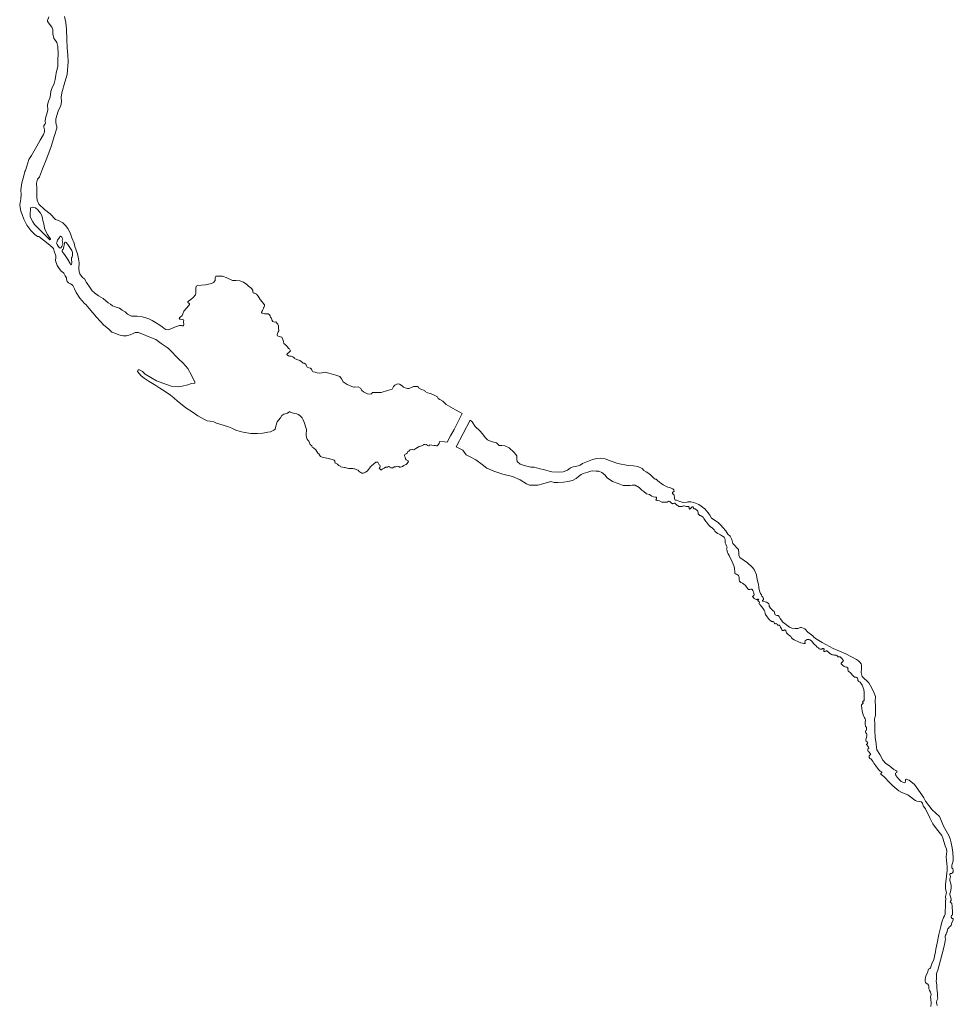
# Model space of a CAD drawing. Header units: metres. Extents: x 222609 to 404409, y 8547781 to 8795234.
# Tile 31 of 39: x 394780 to 396790, y 8593001 to 8595119. Entities that reach past the tile are written whole.
import ezdxf

# ---------------------------------------------------------------- set-up
doc = ezdxf.new("R2010")
doc.units = ezdxf.units.M
doc.layers.add('01. RIO', color=7, linetype='Continuous', lineweight=5, true_color=0x2776bb)

# ---------------------------------------------------------------- blocks, each defined once
blk = doc.blocks.new('REIORORI')
at = {"layer": '01. RIO', "color": 152, "linetype": 'Continuous', "lineweight": 15, "true_color": 0x2776bb, "flags": 128}
blk.add_lwpolyline([(394876.8, 8595126.1), (394879.6, 8595112.9), (394881.1, 8595098.1), (394882.1, 8595077.6), (394882.6, 8595059), (394883.6, 8595042.7), (394884.6, 8595028.2), (394882.4, 8595001.6), (394877.2, 8594985), (394871.2, 8594961.6), (394869.5, 8594952.2), (394870, 8594942.6), (394868.8, 8594934.7), (394863.2, 8594922.1), (394858, 8594905.9), (394858.2, 8594898.9), (394859, 8594893.8), (394860.3, 8594890), (394860.2, 8594886), (394855, 8594870.1), (394847.7, 8594846.1), (394838.8, 8594821.5), (394829.2, 8594798), (394823.2, 8594781.1), (394821.3, 8594778.9), (394818.9, 8594775.8), (394816.5, 8594767.2), (394816.9, 8594756), (394817.3, 8594752.1), (394817.3, 8594745.8), (394817.2, 8594737.7), (394818.2, 8594730.7), (394821.5, 8594722.6), (394833.7, 8594710.7), (394845.7, 8594701.4), (394857.2, 8594689.5), (394864, 8594687.1), (394873.1, 8594682.2), (394878.9, 8594676.1), (394883.8, 8594669.8), (394888.8, 8594661), (394892.7, 8594649.6), (394897.5, 8594638.7), (394899.3, 8594631.1), (394904.8, 8594615.3), (394907.7, 8594601.4), (394908.3, 8594595.1), (394907.6, 8594584.5), (394908.4, 8594577.1), (394910.1, 8594572.2), (394915.6, 8594564.5), (394919.6, 8594561.6), (394923.9, 8594553.7), (394931.9, 8594542.5), (394936.6, 8594535.7), (394941.2, 8594531.6), (394950.1, 8594525), (394960.3, 8594519.3), (394970.7, 8594509.9), (394975.4, 8594507.2), (394980.3, 8594503.5), (394983.9, 8594501.9), (394988.1, 8594500.6), (394995, 8594498.3), (395000.6, 8594494.4), (395007.5, 8594490.7), (395012.6, 8594485.6), (395018.2, 8594482.6), (395020.8, 8594481.2), (395026.1, 8594481.5), (395033.4, 8594481.3), (395043.8, 8594479.6), (395051.8, 8594477.7), (395057.9, 8594475.3), (395065.4, 8594471.9), (395072.9, 8594467.4), (395082.2, 8594461.8), (395087.2, 8594458.4), (395090.2, 8594455.6), (395094.8, 8594453), (395099.5, 8594452.3), (395105.3, 8594453.9), (395115.6, 8594458.2), (395123.9, 8594461.5), (395128.2, 8594461.2), (395130.2, 8594460.3), (395131.9, 8594460.4), (395133.1, 8594461.5), (395133.5, 8594463.2), (395133.3, 8594465.4), (395132.6, 8594467.2), (395133, 8594469.4), (395133.1, 8594469.9), (395133.7, 8594471.6), (395133.1, 8594473.3), (395131.4, 8594474.2), (395126.1, 8594474.6), (395124.7, 8594474.8), (395123.7, 8594476.4), (395125.2, 8594478.4), (395130.3, 8594482.9), (395131.4, 8594486.7), (395133.9, 8594491.9), (395144.4, 8594504.4), (395145.7, 8594506.6), (395145.7, 8594507.7), (395144.5, 8594509.2), (395142.2, 8594510.9), (395142.1, 8594512.2), (395143.7, 8594513.6), (395148.8, 8594517.3), (395154, 8594521.8), (395158.5, 8594527.3), (395159.3, 8594531.7), (395159.3, 8594540.7), (395160.4, 8594545.7), (395163.6, 8594547.1), (395171.4, 8594547.9), (395180.5, 8594548.9), (395184.1, 8594549.5), (395192.8, 8594551.8), (395197.4, 8594554), (395200.7, 8594558.4), (395201.1, 8594564.3), (395202.1, 8594567.1), (395203.9, 8594567.5), (395209.2, 8594567.5), (395216.5, 8594567.2), (395225, 8594564.6), (395238.1, 8594558.2), (395245.7, 8594558.3), (395253.9, 8594557.4), (395261.8, 8594554.5), (395269.4, 8594549.6), (395272.7, 8594546.2), (395277.9, 8594542.3), (395279.6, 8594540.1), (395281.8, 8594536.3), (395282.4, 8594533.8), (395283, 8594531.8), (395284, 8594530.9), (395285.6, 8594530.7), (395289.6, 8594528.4), (395293.4, 8594524.3), (395298.1, 8594517.5), (395302.4, 8594512), (395307.4, 8594505.8), (395307.5, 8594503.9), (395306, 8594500.2), (395304.9, 8594499), (395304.2, 8594496.6), (395303.2, 8594493.6), (395301.2, 8594491.4), (395300.7, 8594489.6), (395302, 8594487.9), (395307.1, 8594486.4), (395311.2, 8594486.7), (395315, 8594486.2), (395318, 8594484), (395319.5, 8594481.8), (395320.1, 8594479.3), (395321.6, 8594478.1), (395322.4, 8594476.1), (395323, 8594473.3), (395325.4, 8594469.9), (395328.7, 8594468.7), (395331.9, 8594468.9), (395333.4, 8594466.4), (395335.7, 8594464), (395337.3, 8594460.7), (395337.5, 8594456.4), (395337.7, 8594449.5), (395336.8, 8594447.6), (395335.8, 8594445.9), (395334.8, 8594444), (395334.6, 8594441.5), (395335.2, 8594439.3), (395336.6, 8594438.2), (395339.3, 8594437.4), (395341.3, 8594437.2), (395344.2, 8594436.3), (395346.8, 8594431.3), (395347.3, 8594429.2), (395347.7, 8594426.6), (395349, 8594422.8), (395351.4, 8594420.2), (395354.8, 8594417.4), (395356.9, 8594415.3), (395357.8, 8594413.3), (395358.1, 8594412.3), (395359.1, 8594411.5), (395360.9, 8594410.8), (395362, 8594409.9), (395362.7, 8594408.3), (395363, 8594406.6), (395360.6, 8594403.7), (395355.8, 8594400.2), (395355.1, 8594399.2), (395355.8, 8594398), (395356.9, 8594397.1), (395359, 8594396), (395360.7, 8594395.5), (395362.7, 8594395.5), (395364.6, 8594395.3), (395366.5, 8594394.5), (395368.5, 8594393.6), (395370.4, 8594392.7), (395371.5, 8594390.9), (395372, 8594390), (395376.9, 8594388.1), (395382.9, 8594386.3), (395388.6, 8594381.6), (395390, 8594380.3), (395392.7, 8594380), (395396.1, 8594378.2), (395397.6, 8594374.4), (395399.3, 8594371.5), (395402.4, 8594370.1), (395406.5, 8594369.8), (395408.6, 8594367.6), (395409.7, 8594363.9), (395410.4, 8594362.3), (395412.2, 8594361.3), (395416.5, 8594361), (395420.8, 8594359.4), (395425.9, 8594359), (395430.8, 8594359.4), (395434.7, 8594360.5), (395438, 8594360.7), (395445.6, 8594358.6), (395460.8, 8594354.4), (395469.5, 8594351.9), (395472.6, 8594346.2), (395476.7, 8594340.3), (395485.1, 8594334.3), (395495.3, 8594330.1), (395499.1, 8594328.7), (395501.2, 8594328.7), (395509.1, 8594329), (395514, 8594326.3), (395516.5, 8594321.2), (395520, 8594318.4), (395529.1, 8594314.6), (395533.4, 8594313.5), (395537.2, 8594314.1), (395539.5, 8594317), (395546, 8594316.8), (395557.9, 8594316.8), (395571.7, 8594321.5), (395581.9, 8594324.4), (395583.7, 8594326.9), (395584.5, 8594330), (395587.8, 8594333.2), (395593.6, 8594335.6), (395598, 8594335), (395603.2, 8594331.2), (395606.6, 8594328.6), (395610.2, 8594327.1), (395614.8, 8594325.6), (395617.9, 8594325.7), (395623.3, 8594327.8), (395628, 8594329.8), (395630.7, 8594330), (395633.6, 8594330.4), (395636.5, 8594329.8), (395638.5, 8594328.7), (395639.1, 8594327.3), (395640.2, 8594326), (395645.9, 8594323.9), (395649.4, 8594322.4), (395651.9, 8594320.6), (395653, 8594319.2), (395658, 8594316.7), (395664.7, 8594314.9), (395672.2, 8594311.2), (395679.4, 8594307.7), (395680.1, 8594306.6), (395681.2, 8594304.5), (395684.5, 8594302.3), (395691.3, 8594298.7), (395693.1, 8594296.3), (395698.4, 8594291), (395708.3, 8594285.7), (395718, 8594279.7), (395727.6, 8594274.6), (395732.9, 8594271.7), (395715.1, 8594237.7), (395707.3, 8594223.8), (395700, 8594210.3), (395694.5, 8594211.2), (395683.9, 8594211.8), (395682.9, 8594207.3), (395680.1, 8594204.1), (395678.5, 8594202.7), (395677.4, 8594202.7), (395675.3, 8594203.2), (395672.2, 8594203.3), (395667.2, 8594204.1), (395662.5, 8594204.4), (395661.6, 8594202.2), (395660.3, 8594202.2), (395657.6, 8594202.8), (395656.7, 8594204.9), (395655.5, 8594205.3), (395653.8, 8594204.2), (395651.9, 8594205.2), (395649.7, 8594205.4), (395648.3, 8594203.7), (395647.4, 8594203), (395643.1, 8594201.8), (395640.3, 8594201), (395636.4, 8594198.8), (395632.5, 8594196.5), (395628.4, 8594193.5), (395624.9, 8594194.7), (395623.9, 8594194.3), (395621.7, 8594194), (395620.2, 8594193.8), (395619.3, 8594192), (395617.5, 8594190.8), (395615.2, 8594189.5), (395614.7, 8594188.1), (395614.1, 8594186.7), (395611.9, 8594185.1), (395609.5, 8594183.9), (395608.7, 8594182.6), (395608.8, 8594181.1), (395609.7, 8594178.3), (395609.9, 8594176.2), (395610.6, 8594174.1), (395612.3, 8594172.4), (395615.3, 8594170.5), (395616.5, 8594169.4), (395616.8, 8594168.4), (395613.9, 8594164.3), (395611.7, 8594162.4), (395609.9, 8594161.6), (395606.8, 8594160.2), (395603.9, 8594157.9), (395602, 8594156.9), (395599.8, 8594156.2), (395597.4, 8594156.4), (395596.2, 8594158), (395593.6, 8594158.7), (395592.2, 8594158.2), (395589.7, 8594157.2), (395586, 8594157.2), (395583.3, 8594155.3), (395583, 8594154.4), (395581.1, 8594155), (395579.9, 8594155.3), (395578.9, 8594155.3), (395577.7, 8594156.1), (395576.7, 8594157.3), (395575.5, 8594157.4), (395573.9, 8594157.7), (395571.6, 8594156.2), (395569.9, 8594156.3), (395567.7, 8594156.3), (395564.7, 8594154.4), (395560.5, 8594152.2), (395557.3, 8594150), (395556.6, 8594151.2), (395555.7, 8594152.6), (395554.3, 8594153.4), (395555.1, 8594155.6), (395555.8, 8594157.7), (395555.8, 8594159.1), (395555.5, 8594160.7), (395554.3, 8594161.5), (395553.1, 8594162.8), (395551, 8594166.9), (395546.8, 8594167.4), (395542.3, 8594163.7), (395536.5, 8594158.5), (395534.7, 8594157), (395534.4, 8594155.7), (395532.1, 8594153.7), (395531.7, 8594152.3), (395530.9, 8594151.2), (395528.1, 8594148), (395524.4, 8594145.5), (395520.5, 8594143.7), (395516.7, 8594143.8), (395514.8, 8594145.2), (395512.8, 8594146), (395510.8, 8594147.4), (395508.4, 8594149.8), (395505.8, 8594151), (395503.3, 8594152.2), (395501, 8594153.2), (395499.5, 8594153.1), (395497.6, 8594153.7), (395492.2, 8594153.4), (395488.9, 8594153.5), (395485.4, 8594154.4), (395480.8, 8594155.8), (395479.2, 8594156), (395474.9, 8594156.8), (395471.7, 8594157.4), (395470.6, 8594158.3), (395468.3, 8594159.2), (395465.8, 8594160.2), (395465.8, 8594161.4), (395464.3, 8594162.8), (395458.6, 8594165.9), (395459.2, 8594167.7), (395458.8, 8594169.1), (395457.2, 8594171.2), (395454.8, 8594172.6), (395447.5, 8594174.7), (395445.3, 8594175.2), (395433.2, 8594177.4), (395427.8, 8594179.7), (395426.2, 8594181.7), (395424.1, 8594185.3), (395422.1, 8594186.8), (395419.7, 8594190.3), (395417.4, 8594193.5), (395412.8, 8594198.4), (395409.7, 8594199.8), (395409.3, 8594202.2), (395405.8, 8594205.6), (395403.9, 8594208.7), (395402.7, 8594212.3), (395401.1, 8594214.1), (395399, 8594216.9), (395397.7, 8594220.1), (395397, 8594225.7), (395396.7, 8594229.2), (395397.2, 8594234.7), (395397.3, 8594237.7), (395396.2, 8594241.9), (395393.2, 8594251.3), (395390.2, 8594258.1), (395387.9, 8594262.9), (395383.2, 8594267.6), (395379.8, 8594269.8), (395376.6, 8594271.1), (395371.8, 8594272.1), (395367, 8594273.6), (395362.2, 8594274.9), (395361.4, 8594275.9), (395356.6, 8594272.7), (395348.6, 8594270.2), (395344.5, 8594267.8), (395341.9, 8594262.4), (395337.6, 8594257.8), (395334.4, 8594254.2), (395331.6, 8594244.7), (395330, 8594237.9), (395327.6, 8594235.8), (395320.1, 8594232.8), (395314.5, 8594231.5), (395303.8, 8594229.6), (395292, 8594228.7), (395277.6, 8594229), (395261.3, 8594231.7), (395255, 8594233.5), (395245.7, 8594235.9), (395237.1, 8594240.3), (395229.6, 8594243.5), (395218.2, 8594247.1), (395203.6, 8594251.5), (395198.4, 8594254.3), (395190.5, 8594255.7), (395184.1, 8594256.3), (395176.5, 8594259.7), (395163.6, 8594267.1), (395151.5, 8594275.4), (395137.8, 8594284.3), (395129.8, 8594290.6), (395119.8, 8594298.7), (395112.3, 8594306), (395104.7, 8594311.3), (395093.6, 8594319.4), (395082.2, 8594326.8), (395073.4, 8594332), (395058.8, 8594340.5), (395048.4, 8594347.7), (395041.8, 8594353.3), (395034, 8594362.5), (395035.3, 8594366.2), (395038.5, 8594365.6), (395044.6, 8594362.4), (395050.6, 8594356.3), (395074.9, 8594342.5), (395104.2, 8594331.6), (395109.4, 8594330.2), (395120.2, 8594329.5), (395130.1, 8594330.5), (395142.1, 8594333.7), (395150.3, 8594336.2), (395157.3, 8594337.2), (395157, 8594339.5), (395150.1, 8594354.3), (395142.4, 8594368.9), (395132.4, 8594380.1), (395122.2, 8594389.6), (395102.9, 8594409.6), (395100.3, 8594412), (395097.4, 8594414.1), (395084.9, 8594422.9), (395073, 8594431.1), (395067.6, 8594433.4), (395051.9, 8594440), (395036.2, 8594446), (395031.1, 8594446.2), (395028.5, 8594446.2), (395024.4, 8594444.1), (395018.1, 8594440.9), (395010.5, 8594439.2), (395003, 8594439.4), (394993.8, 8594441.1), (394985, 8594444.6), (394978.9, 8594447.2), (394971.3, 8594453.9), (394961.3, 8594462.3), (394945.6, 8594479), (394929.9, 8594497.7), (394922.5, 8594506.3), (394919.9, 8594508.7), (394910, 8594520.4), (394902.2, 8594532.4), (394898.2, 8594540.4), (394894.8, 8594547.3), (394893.5, 8594548.6), (394889.8, 8594550.7), (394885.6, 8594553.1), (394882.8, 8594555.9), (394881.1, 8594561.1), (394880.8, 8594563.7), (394878.4, 8594568.1), (394875.1, 8594573.6), (394871.1, 8594577.4), (394869.8, 8594578.5), (394863.7, 8594586.4), (394861.3, 8594590.7), (394859.8, 8594594.6), (394858.4, 8594598.6), (394857.7, 8594602.2), (394857.9, 8594606.8), (394857.9, 8594611), (394854.5, 8594620.9), (394853.3, 8594626.6), (394850.3, 8594630.1), (394841.7, 8594637.2), (394821.7, 8594652.6), (394818.6, 8594652.9), (394812.9, 8594657), (394804, 8594666), (394795.7, 8594676.9), (394789.5, 8594689.8), (394785.6, 8594700.1), (394783.1, 8594707.3), (394781, 8594715.5), (394780.3, 8594720.9), (394782.8, 8594733.7), (394783.4, 8594743), (394782.6, 8594753.5), (394784.7, 8594768.1), (394788.9, 8594783), (394791.5, 8594792.6), (394792.5, 8594794.9), (394795.6, 8594804.2), (394799.8, 8594818.7), (394805.4, 8594827.1), (394817.1, 8594847.2), (394824.2, 8594859.8), (394831.8, 8594872.4), (394833.8, 8594877.9), (394833.5, 8594882.5), (394832.5, 8594887.7), (394832.4, 8594891.9), (394835, 8594894.9), (394835.5, 8594896.9), (394835.1, 8594900.7), (394835.8, 8594907.3), (394838.7, 8594916.8), (394840.8, 8594924.4), (394840.4, 8594936.4), (394842.3, 8594943.6), (394845.7, 8594952.2), (394847.4, 8594964.8), (394849.8, 8594971), (394854.5, 8594982.3), (394856.8, 8594990.6), (394857.8, 8594999.9), (394858.8, 8595004.5), (394862.5, 8595019.4), (394862.7, 8595032.7), (394862.9, 8595045.1), (394862.1, 8595061.5), (394860.4, 8595069.9), (394853.7, 8595079.8), (394851.3, 8595088.9), (394851.6, 8595094), (394851.7, 8595098), (394849.6, 8595103.3), (394842.2, 8595112.4), (394840.5, 8595115.7), (394840.3, 8595117.4), (394842.7, 8595125.6)], dxfattribs=at)
for points in [[(394830.3, 8594687.4), (394832, 8594679.7), (394834, 8594670.4), (394836.9, 8594663.6), (394840.1, 8594657.3), (394844.1, 8594651.3), (394846.7, 8594647.8), (394846.9, 8594646.3), (394845.2, 8594645.9), (394841, 8594649.8), (394835.9, 8594655), (394831, 8594659.9), (394825.6, 8594664.6), (394820.6, 8594669.9), (394817, 8594673.4), (394812.2, 8594678.3), (394808.4, 8594684.4), (394804.9, 8594690.7), (394803.1, 8594696), (394803, 8594703.3), (394803.5, 8594710.2), (394803.5, 8594714.2), (394807, 8594716.1), (394814.2, 8594714.2), (394819.1, 8594710.2), (394825.2, 8594703.3), (394827.8, 8594697.7), (394829.2, 8594691.8)], [(394860.8, 8594642.1), (394860.2, 8594640.1), (394859.8, 8594638.4), (394861, 8594635.9), (394863, 8594632.1), (394866.1, 8594628.4), (394867.1, 8594627.8), (394868.9, 8594628.2), (394871.3, 8594631.4), (394872, 8594634.3), (394873, 8594637.1), (394872.5, 8594641.4), (394872, 8594644), (394872.3, 8594645.6), (394872.9, 8594646.9), (394872.7, 8594648.7), (394871.3, 8594651.1), (394868.3, 8594653.8), (394866.8, 8594652.7), (394866.3, 8594650.4), (394864.6, 8594648.4), (394862.8, 8594646.9), (394861.8, 8594645.1), (394861.3, 8594643.6)], [(394890.3, 8594592), (394889.3, 8594594.8), (394884, 8594603.2), (394877, 8594613.8), (394874.1, 8594617.9), (394871.9, 8594620.6), (394871.6, 8594622.8), (394872.1, 8594624.4), (394873.5, 8594624.6), (394874.2, 8594625.5), (394875, 8594630.7), (394875.7, 8594634.8), (394876.5, 8594637.3), (394876.9, 8594639.2), (394877.7, 8594640.3), (394878.7, 8594640.7), (394880.4, 8594640.1), (394883.8, 8594635.9), (394890, 8594627), (394892.4, 8594623), (394893.5, 8594620.6), (394894, 8594618), (394893.8, 8594611.7), (394892.9, 8594609), (394891.9, 8594606.8), (394891.7, 8594603.8), (394891.6, 8594601.3), (394892.2, 8594598.9), (394892.2, 8594595.5), (394891.9, 8594593.8), (394891.5, 8594592.7), (394891.1, 8594592.2), (394890.9, 8594592.1)]]:
    blk.add_lwpolyline(points, close=True, dxfattribs=at)
at = {"layer": '01. RIO', "color": 152, "lineweight": 15, "true_color": 0x2776bb, "flags": 128}
for points in [[(396151, 8594089.7), (396151.1, 8594090.5), (396151.1, 8594091), (396150.9, 8594091.5), (396150.2, 8594092), (396149.5, 8594092), (396148.7, 8594092), (396148.3, 8594091.9), (396144.6, 8594092.9), (396141, 8594093.8), (396138.8, 8594095.5), (396135.9, 8594097.8), (396129.6, 8594099.1), (396123.8, 8594104.1), (396119.5, 8594107.1), (396113.3, 8594112.9), (396105.1, 8594118.1), (396098.7, 8594117.8), (396094.1, 8594117.2), (396086.8, 8594116.9), (396078.9, 8594117.4), (396068, 8594121.1), (396056.1, 8594126), (396044.3, 8594133.5), (396039.5, 8594140.2), (396033.5, 8594145), (396026.8, 8594147.6), (396020.8, 8594148.2), (396013.6, 8594148.7), (396009.8, 8594148), (396003.2, 8594146), (395992.9, 8594143), (395988.4, 8594140.4), (395983.1, 8594136.4), (395978.1, 8594132.2), (395969.9, 8594128), (395960.2, 8594125.6), (395950.4, 8594124.1), (395938.1, 8594123.7), (395930.9, 8594123.8), (395923.2, 8594125.4), (395906.5, 8594120.3), (395895.2, 8594117.9), (395887.8, 8594117.5), (395877.4, 8594118.1), (395871.3, 8594120.6), (395857.5, 8594129.2), (395841, 8594136.5), (395820.1, 8594141.5), (395800.8, 8594148.1), (395786, 8594154.5), (395775.8, 8594162.2), (395762.2, 8594172.3), (395748.3, 8594179.3), (395741.1, 8594182.9), (395734.1, 8594193), (395728, 8594195.8), (395719.5, 8594200.4), (395749.9, 8594257.4), (395753.9, 8594253.9), (395760.2, 8594244.2), (395770.4, 8594234.4), (395776.2, 8594228), (395782.4, 8594220.2), (395787.2, 8594215), (395795.1, 8594211.5), (395806.4, 8594208.5), (395812.2, 8594203.4), (395818.1, 8594202.9), (395824.6, 8594202.7), (395833.5, 8594198.1), (395844.7, 8594188.4), (395850.1, 8594181.1), (395850.4, 8594173.8), (395851.1, 8594168.6), (395857.3, 8594163.3), (395866.3, 8594160.2), (395880.6, 8594156.8), (395887.3, 8594156.3), (395897.7, 8594153.7), (395909.4, 8594151), (395919.5, 8594147.6), (395925.8, 8594146.6), (395938.9, 8594145.6), (395949.6, 8594146.8), (395958.9, 8594150.1), (395961.9, 8594152.2), (395965.5, 8594154.8), (395971.2, 8594157.1), (395976.7, 8594157.9), (395981.9, 8594159.2), (395986.4, 8594160.8), (395991.3, 8594164.1), (396002.6, 8594168.5), (396012.9, 8594172.9), (396022.6, 8594175), (396029.3, 8594176), (396040.5, 8594174.3), (396052.9, 8594169.4), (396067.4, 8594164.5), (396089.9, 8594160), (396101.4, 8594159.7), (396110.8, 8594157.7), (396119.6, 8594153.8), (396123.8, 8594149.6), (396128.2, 8594146.3), (396134, 8594143), (396138.6, 8594139.4), (396146.3, 8594131.6), (396147.9, 8594130.7)], [(396754.5, 8592998.1), (396753.2, 8593004.5), (396753.8, 8593008.9), (396756.2, 8593013.5), (396755.8, 8593017.5), (396755.4, 8593022.6), (396754.9, 8593030.7), (396753.8, 8593035), (396753.8, 8593042.6), (396752.9, 8593050.6), (396753.3, 8593055), (396753.7, 8593067.3), (396755.9, 8593074.4), (396761.9, 8593096), (396769.5, 8593123.2), (396771.6, 8593132.9), (396772.9, 8593142), (396772.2, 8593144.4), (396771.9, 8593146.3), (396772.2, 8593148.4), (396772.6, 8593149.6), (396774.2, 8593152), (396775.2, 8593154.8), (396775.5, 8593155.6), (396778.1, 8593163.1), (396778.9, 8593165), (396781.4, 8593167.7), (396783.2, 8593169), (396784.6, 8593171), (396786.7, 8593176), (396789.1, 8593182.7), (396789.6, 8593184.4), (396789.3, 8593185), (396789, 8593185.6), (396788.3, 8593185.7), (396787.3, 8593185.7), (396786.1, 8593186), (396784.8, 8593188.2), (396784.7, 8593189.1), (396786, 8593191.6), (396787.6, 8593193.1), (396787.9, 8593195.4), (396787.6, 8593197.2), (396787.7, 8593201.1), (396787.1, 8593209.2), (396787.2, 8593211), (396786.7, 8593218.1), (396786.2, 8593218.6), (396785.3, 8593218.6), (396783.9, 8593219.8), (396782.7, 8593221.5), (396783.4, 8593222.7), (396784.6, 8593224.1), (396784.7, 8593226), (396784.7, 8593227.5), (396783.8, 8593232.1), (396782.2, 8593236.3), (396782.3, 8593238.5), (396782.9, 8593241), (396784, 8593245.7), (396785.2, 8593252.2), (396784.9, 8593254.8), (396784.8, 8593256.6), (396784.1, 8593260), (396782.4, 8593266.9), (396782.2, 8593269.3), (396782.9, 8593272.9), (396783.3, 8593275.5), (396782.7, 8593278.2), (396781.9, 8593279.7), (396782.2, 8593281.1), (396783.6, 8593282.2), (396785.8, 8593282.5), (396787.5, 8593283.8), (396789.2, 8593286.1), (396789.4, 8593289.2), (396788.3, 8593292.5), (396786.7, 8593294.6), (396786.2, 8593297.2), (396786.3, 8593300.1), (396788.7, 8593306.8), (396789, 8593310.4), (396789, 8593315.4), (396788.3, 8593327.4), (396787.4, 8593337.2), (396785, 8593347.9), (396783, 8593356.6), (396779.7, 8593363.8), (396774.3, 8593373.9), (396768.6, 8593384.4), (396764, 8593395.1), (396759.5, 8593404.6), (396744.4, 8593419.5), (396729.5, 8593437.9), (396725.9, 8593445.2), (396721.7, 8593451.7), (396705.8, 8593473.9), (396694.6, 8593482.9), (396692, 8593483.7), (396688.9, 8593485.4), (396687.9, 8593485.2), (396687, 8593484.7), (396686.4, 8593483.5), (396686.4, 8593480.3), (396686.2, 8593479.1), (396686.1, 8593478.3), (396685.9, 8593478.1), (396684.6, 8593477.2), (396683.2, 8593477.7), (396680.7, 8593478.7), (396677.3, 8593480.3), (396674.5, 8593483.2), (396671.3, 8593485.9), (396669.5, 8593488.9), (396665.8, 8593493), (396664.9, 8593496.8), (396665.5, 8593498.1), (396666.8, 8593498.8), (396667.9, 8593499.7), (396668.8, 8593501.3), (396668.3, 8593502.7), (396666.2, 8593504.2), (396661.9, 8593506.1), (396653, 8593513.2), (396643.3, 8593519.6), (396637.9, 8593525.9), (396631.4, 8593538.4), (396625.3, 8593548.2), (396624, 8593553.4), (396623.3, 8593561.3), (396621.6, 8593575.1), (396620.9, 8593591), (396620.8, 8593603.5), (396619.7, 8593615.3), (396622.2, 8593621.9), (396622.4, 8593642.6), (396621.6, 8593653.4), (396621.8, 8593662.9), (396618.9, 8593670.4), (396613.2, 8593682.7), (396607.5, 8593692.2), (396593.2, 8593706.4), (396591.4, 8593714.4), (396591.4, 8593716.6), (396591.6, 8593718.2), (396592.2, 8593719.5), (396592.2, 8593723.9), (396591.7, 8593730.7), (396591.2, 8593733.4), (396588.7, 8593737.1), (396585.8, 8593739.9), (396581.1, 8593742.4), (396558.4, 8593754.8), (396531, 8593766.3), (396507.3, 8593779.4), (396493, 8593787.8), (396488.9, 8593791.4), (396487.4, 8593793.8), (396476.8, 8593801.6), (396470, 8593809), (396462.8, 8593811.4), (396460.4, 8593811.4), (396455, 8593809.3), (396449.3, 8593809.3), (396441.9, 8593810.4), (396437, 8593812.6), (396422.2, 8593823.8), (396419.8, 8593827.4), (396416.6, 8593831), (396414.6, 8593835.2), (396412.8, 8593837), (396409.5, 8593837.7), (396406.5, 8593838.6), (396405.3, 8593841.1), (396405, 8593842.8), (396404.8, 8593844.8), (396403.9, 8593846.2), (396401.2, 8593848.1), (396396.1, 8593852.9), (396393.5, 8593857.7), (396393.5, 8593859.7), (396392.5, 8593862.2), (396391.3, 8593863.9), (396387.5, 8593865.7), (396384.3, 8593866.9), (396380.8, 8593868.2), (396379.4, 8593868.2), (396378.9, 8593868.8), (396378.9, 8593869.8), (396379.2, 8593870.4), (396380.9, 8593871.3), (396381.2, 8593871.9), (396381, 8593874.6), (396380.7, 8593875), (396379.4, 8593877), (396377.4, 8593878.9), (396376.5, 8593881.5), (396374.8, 8593884.8), (396372.9, 8593888.3), (396370.7, 8593895.9), (396371.3, 8593897.4), (396370, 8593904.5), (396369.4, 8593907), (396367.3, 8593915), (396366.1, 8593924.1), (396366.1, 8593924.8), (396360.7, 8593936.6), (396356.7, 8593941.3), (396346.6, 8593950.4), (396330.1, 8593961.8), (396327.7, 8593966.9), (396327.7, 8593971.7), (396327.3, 8593979.6), (396315.3, 8593992.6), (396313.8, 8593997.8), (396312.6, 8594001.2), (396309.1, 8594008), (396304.3, 8594012.7), (396300.3, 8594019.4), (396293.7, 8594027), (396289.3, 8594031.9), (396283.3, 8594037.6), (396269.4, 8594046.8), (396265.7, 8594052.9), (396263.6, 8594055.9), (396261.7, 8594057.9), (396258.3, 8594062.9), (396254.5, 8594066.6), (396242.2, 8594076.1), (396231.4, 8594080.6), (396224.9, 8594081.6), (396218.3, 8594081.6), (396217.1, 8594081.4), (396208.7, 8594080.5), (396200.7, 8594082.9), (396193.9, 8594085.2), (396191.3, 8594085.7), (396190.1, 8594086.9), (396189.5, 8594088.1), (396189.7, 8594089.2), (396189.8, 8594090), (396189.7, 8594091.4), (396188.9, 8594095.6), (396188.8, 8594096.7), (396187.6, 8594097.7), (396186.2, 8594098.8), (396185.3, 8594100), (396185.2, 8594101), (396185.2, 8594101.9), (396185.8, 8594103), (396187.6, 8594103.7), (396188.7, 8594104.8), (396188.4, 8594106), (396187.9, 8594107.6), (396186.1, 8594109.9), (396184.1, 8594110.6), (396179.5, 8594112.7), (396175.4, 8594113.6), (396165.2, 8594118.7), (396159.5, 8594122.6), (396156.9, 8594124.4), (396153.3, 8594128.1), (396150.2, 8594130.7), (396147.9, 8594130.7), (396146.5, 8594131.5)], [(396151, 8594089.7), (396151, 8594089.7), (396150.5, 8594088.5), (396150, 8594087.4), (396149.7, 8594086), (396149.9, 8594085.4), (396151.6, 8594084.9), (396153.3, 8594084.7), (396157.1, 8594083.8), (396162.4, 8594081.3), (396166, 8594080.9), (396168.9, 8594080.9), (396170.6, 8594081.1), (396173.2, 8594081.1), (396173.7, 8594081.5), (396175.7, 8594082.9), (396176.6, 8594083.4), (396179.5, 8594082.6), (396180.9, 8594081.1), (396182.9, 8594078.7), (396185.4, 8594077.9), (396186.2, 8594078), (396187.6, 8594078.4), (396189, 8594078.7), (396190.2, 8594078.7), (396191.1, 8594078.2), (396192, 8594077.6), (396192.3, 8594077.4), (396192.6, 8594077), (396192.9, 8594076.4), (396193.6, 8594075.5), (396194.4, 8594074.6), (396195.5, 8594074.4), (396197.4, 8594073.4), (396198, 8594072.7), (396198.7, 8594071.8), (396200.1, 8594071.8), (396203.7, 8594071.6), (396205.7, 8594072.1), (396207.2, 8594072.9), (396208.6, 8594073), (396210.1, 8594073), (396212.4, 8594072.5), (396215.2, 8594072), (396216.7, 8594072), (396218.2, 8594072.1), (396219.7, 8594071.8), (396220.7, 8594071.5), (396221, 8594071.2), (396221.2, 8594069.4), (396221.3, 8594068.2), (396221.2, 8594067.2), (396221.5, 8594066.6), (396221.9, 8594066.4), (396222.4, 8594066.4), (396223.1, 8594066.9), (396223.8, 8594067.5), (396224.8, 8594068.2), (396225, 8594068.6), (396227.4, 8594070.9), (396228.1, 8594071.5), (396229.4, 8594070.9), (396230, 8594070), (396230.2, 8594069.4), (396230.5, 8594068.4), (396230.7, 8594068.1), (396231.9, 8594066.8), (396234, 8594066.7), (396237.8, 8594063.8), (396239.4, 8594061.8), (396240.5, 8594059), (396240.5, 8594056), (396242, 8594054.3), (396242.8, 8594053.7), (396243.7, 8594052.8), (396245.2, 8594052.5), (396247.5, 8594051.2), (396250.9, 8594048.9), (396252.7, 8594046.1), (396254.1, 8594044), (396255.3, 8594041.8), (396256.7, 8594039.6), (396258.1, 8594038.6), (396258.7, 8594038.2), (396262.9, 8594032.2), (396266.7, 8594028.3), (396270.3, 8594025.9), (396274.8, 8594022), (396276.4, 8594018.9), (396282.2, 8594014), (396285.8, 8594012.5), (396288.4, 8594010.8), (396292.9, 8594008), (396296.4, 8594005.7), (396297.9, 8594003.2), (396298.5, 8594000), (396298.9, 8593993.4), (396300.3, 8593990.5), (396301.7, 8593987.3), (396302.6, 8593984.6), (396302.2, 8593982.4), (396301.7, 8593980.6), (396302.1, 8593979), (396303.8, 8593973.1), (396305.1, 8593970.1), (396307.4, 8593966.8), (396313.3, 8593952.9), (396317.8, 8593942.5), (396318.6, 8593937.7), (396319.2, 8593932.1), (396319.5, 8593929.4), (396320.4, 8593927.3), (396321.2, 8593926.8), (396322.7, 8593926), (396325.4, 8593925.2), (396326.4, 8593924.3), (396327.3, 8593923.5), (396328.2, 8593922.2), (396328.7, 8593919.2), (396328.9, 8593917.7), (396328.8, 8593915.9), (396328.6, 8593914.1), (396329.3, 8593911.3), (396332.2, 8593908.5), (396335.8, 8593906.8), (396339, 8593904.7), (396342.1, 8593902.1), (396347.7, 8593894.4), (396348.8, 8593893.3), (396349.8, 8593893.1), (396351.8, 8593893.6), (396353.8, 8593893.9), (396355.9, 8593893.9), (396356.9, 8593893.1), (396358.2, 8593891.2), (396359.5, 8593888.1), (396360.4, 8593885.1), (396360.8, 8593881.9), (396360.5, 8593880.7), (396359.6, 8593879.8), (396357.9, 8593878.8), (396357.5, 8593878.3), (396358.6, 8593877), (396361.1, 8593874.2), (396363.7, 8593872.6), (396365.4, 8593871.6), (396366.8, 8593871.6), (396368, 8593871.9), (396368.8, 8593872.4), (396369.8, 8593872.4), (396370.6, 8593871.9), (396370.8, 8593871.1), (396370.5, 8593870.8), (396370.1, 8593870.6), (396368.8, 8593870.1), (396368.7, 8593869.5), (396368.7, 8593869.1), (396368.9, 8593868.9), (396369.2, 8593868.7), (396370.9, 8593867.7), (396371.5, 8593867.4), (396372.1, 8593866.6), (396372.4, 8593865.5), (396372.3, 8593865.1), (396372.2, 8593864.8), (396371.7, 8593864.3), (396371.5, 8593863.4), (396371.9, 8593862.3), (396372.8, 8593861.3), (396374, 8593860), (396377.1, 8593856.6), (396379.5, 8593853.2), (396382.4, 8593848.6), (396383.8, 8593845.8), (396384.8, 8593841.3), (396385.4, 8593839.5), (396388.9, 8593834.5), (396393.3, 8593829), (396398.5, 8593824.3), (396399.2, 8593824.1), (396400.8, 8593824.2), (396401.9, 8593824), (396403, 8593823.4), (396403.9, 8593822.4), (396404.4, 8593820.9), (396404.4, 8593820.6), (396404.5, 8593820), (396404.4, 8593819.7), (396404.6, 8593819.3), (396405.4, 8593819.1), (396406.1, 8593819.6), (396407.6, 8593820.1), (396408.3, 8593820), (396409.8, 8593819.4), (396410.8, 8593818.1), (396411.9, 8593816.8), (396413.3, 8593816.5), (396414.6, 8593816.3), (396415.6, 8593816), (396416.2, 8593815.5), (396416.9, 8593814.1), (396417.4, 8593812), (396419.5, 8593808.5), (396420.7, 8593806.4), (396422.2, 8593805.3), (396423.1, 8593805.3), (396424.5, 8593805.4), (396426.4, 8593806.2), (396427.7, 8593806.1), (396428.6, 8593805.7), (396428.9, 8593805), (396429.3, 8593804.5), (396429.9, 8593802.5), (396430.8, 8593800.4), (396432.1, 8593798.8), (396435.2, 8593796), (396436.9, 8593794.2), (396439.7, 8593791.9), (396441.2, 8593789.6), (396443.3, 8593787.4), (396446.9, 8593785.2), (396449.7, 8593783.7), (396453.6, 8593781.8), (396456.5, 8593781), (396461.3, 8593778.6), (396465, 8593777.9), (396467.7, 8593777.4), (396469.3, 8593777.1), (396470.1, 8593777.1), (396470.7, 8593777.6), (396470.7, 8593777.8), (396470.6, 8593778.4), (396470.4, 8593779), (396470.3, 8593779.5), (396470.2, 8593779.9), (396470.2, 8593780.6), (396471.1, 8593782.6), (396472.7, 8593784.2), (396473.9, 8593785), (396475.4, 8593785.4), (396477.6, 8593785.7), (396479.3, 8593785.7), (396481.1, 8593784.9), (396484.6, 8593782.7), (396487.2, 8593779.2), (396488.8, 8593777.4), (396490.8, 8593775.3), (396494, 8593772.9), (396496, 8593770), (396496.7, 8593769.2), (396498, 8593768.7), (396499.2, 8593767.8), (396500.8, 8593765.9), (396501.7, 8593765.3), (396502.7, 8593764.9), (396504, 8593764.6), (396505, 8593764.6), (396506.6, 8593765.2), (396507.3, 8593765.7), (396508.4, 8593766.4), (396509.2, 8593766.2), (396510.4, 8593765.8), (396511.3, 8593765.6), (396511.5, 8593765.3), (396511.6, 8593764.6), (396511.5, 8593763.9), (396510.8, 8593762.3), (396510.6, 8593760.6), (396510.8, 8593759.9), (396511.6, 8593759.6), (396512.4, 8593759.7), (396513, 8593759.9), (396514.2, 8593760.4), (396515.4, 8593760.9), (396516.2, 8593761.4), (396517.7, 8593761.3), (396518.3, 8593760.7), (396520.6, 8593758.8), (396523.7, 8593755.5), (396525.2, 8593754.6), (396527.3, 8593753.5), (396529.9, 8593752.9), (396531.6, 8593752.4), (396533.5, 8593752.2), (396537.7, 8593751.7), (396539.1, 8593751), (396540.8, 8593749), (396542, 8593748.4), (396543.5, 8593748.4), (396546, 8593748.2), (396547, 8593747.6), (396547.9, 8593746.3), (396550.3, 8593744.4), (396552.8, 8593741.4), (396552.9, 8593741.1), (396552.8, 8593740.1), (396552.6, 8593739), (396550.6, 8593736.9), (396548.8, 8593735.5), (396548.3, 8593734.6), (396548.4, 8593733.5), (396551.1, 8593730.8), (396554.8, 8593727.4), (396556.9, 8593726.6), (396560.4, 8593725.9), (396561.8, 8593724.6), (396563.3, 8593722.9), (396562.8, 8593721.2), (396562.5, 8593719.6), (396563, 8593718.1), (396564.8, 8593717.2), (396568.5, 8593713.8), (396574.4, 8593707.7), (396576.3, 8593705.1), (396577.2, 8593704.7), (396580.6, 8593704.7), (396582.2, 8593704.2), (396583.3, 8593702.8), (396583.8, 8593700.3), (396584, 8593697.6), (396585.2, 8593696), (396586.5, 8593695.6), (396588.8, 8593694.1), (396590.6, 8593691.7), (396593.1, 8593687.8), (396596.8, 8593677.9), (396597.5, 8593671.8), (396598, 8593663.7), (396598, 8593654.9), (396597.7, 8593654.1), (396596.8, 8593653.8), (396596, 8593653.8), (396595.4, 8593653.4), (396594.7, 8593652.7), (396594.3, 8593651.7), (396594.6, 8593650.8), (396594.7, 8593650.5), (396595.3, 8593649.8), (396595.6, 8593649.1), (396595.5, 8593648.6), (396595.3, 8593648.1), (396594.8, 8593647.8), (396593.8, 8593647.2), (396593.1, 8593646.4), (396592.3, 8593645.3), (396592.3, 8593643.9), (396592.4, 8593637.4), (396593.1, 8593631.7), (396595.8, 8593623.9), (396598.2, 8593617), (396600, 8593615.1), (396600.2, 8593614.4), (396600.8, 8593613), (396600.8, 8593611), (396600.1, 8593608.5), (396600.2, 8593603.6), (396600.8, 8593599.5), (396602.7, 8593596.4), (396602.7, 8593593.9), (396602.6, 8593591.5), (396601.8, 8593590.2), (396600.7, 8593589), (396600.7, 8593587), (396601.5, 8593585), (396602.9, 8593583.4), (396603.3, 8593581.4), (396603.4, 8593577.8), (396602.2, 8593572.4), (396601.5, 8593570), (396601.6, 8593568.5), (396602.3, 8593567), (396603.9, 8593565.8), (396604.8, 8593564.5), (396605.4, 8593563.2), (396605.1, 8593562.2), (396604, 8593561.6), (396602.6, 8593560.7), (396602.6, 8593560.1), (396603.1, 8593559.2), (396605.4, 8593556.2), (396606.8, 8593553.9), (396608.1, 8593551.9), (396608.1, 8593551.3), (396607.3, 8593550.9), (396605.9, 8593550.7), (396605.5, 8593550.3), (396605.3, 8593549.4), (396605.3, 8593549.2), (396605.7, 8593546.6), (396606.5, 8593545), (396607.9, 8593543.8), (396611.4, 8593539.7), (396611.7, 8593538), (396610.2, 8593536.8), (396608.6, 8593535.4), (396608.5, 8593532.1), (396610.1, 8593529.7), (396611.9, 8593528.9), (396613.5, 8593527.5), (396614.9, 8593525.3), (396617.1, 8593522.6), (396618.6, 8593519.7), (396622.9, 8593513.7), (396626.4, 8593508.6), (396629.3, 8593505), (396632.2, 8593502.3), (396635.3, 8593500.7), (396636, 8593500.3), (396635.9, 8593499.9), (396635.5, 8593499.3), (396634.2, 8593498.2), (396633.8, 8593497.3), (396633.9, 8593496.1), (396634.6, 8593495.5), (396637.3, 8593492.8), (396641.1, 8593489.9), (396645.1, 8593485.9), (396648.3, 8593481.7), (396659.2, 8593470.7), (396672.3, 8593460), (396678.8, 8593456.5), (396691.6, 8593451.7), (396700.1, 8593445.3), (396704.7, 8593441.3), (396708.5, 8593439.4), (396711.4, 8593437.7), (396716.2, 8593436.9), (396720.4, 8593436.3), (396723.3, 8593433.7), (396724.8, 8593428.2), (396729.5, 8593421.6), (396738.7, 8593402), (396745.8, 8593389.3), (396753.7, 8593378.3), (396764.8, 8593364.1), (396766.7, 8593358.6), (396771.9, 8593341.9), (396774.7, 8593334.4), (396775.5, 8593329.9), (396774.5, 8593317.8), (396776.2, 8593296.8), (396776.2, 8593289.4), (396775.5, 8593283), (396773.9, 8593270.1), (396772.8, 8593259.6), (396772.8, 8593249.9), (396773.9, 8593243.8), (396774.9, 8593240.6), (396774.5, 8593238.3), (396773.3, 8593235.3), (396773.1, 8593232.5), (396773.3, 8593226.1), (396772.7, 8593222.9), (396772.8, 8593220.3), (396773.1, 8593208.6), (396772.2, 8593203.8), (396771.9, 8593194.6), (396770.8, 8593191.2), (396768.8, 8593187.6), (396765, 8593177.6), (396762.5, 8593168.6), (396758.4, 8593150.7), (396755.1, 8593132.7), (396752, 8593119.7), (396751.5, 8593114), (396747.6, 8593097.4), (396743.4, 8593087.7), (396740.2, 8593079.6), (396738.9, 8593078.2), (396736.4, 8593076.5), (396735.1, 8593074.4), (396734.1, 8593068.5), (396730.6, 8593062.2), (396729.3, 8593054.2), (396728.7, 8593050.5), (396729.8, 8593048), (396730.9, 8593046.5), (396734.5, 8593044.4), (396736.2, 8593042.2), (396736.7, 8593040.2), (396736.8, 8593037.9), (396737.1, 8593034.4), (396738, 8593031.3), (396738.2, 8593030.2), (396740.5, 8593026.7), (396741.5, 8593024.3), (396741.9, 8593021.9), (396741.2, 8593019.1), (396740.8, 8593017.2), (396741.3, 8593011.9), (396742, 8593003.5), (396741.2, 8592996.3)]]:
    blk.add_lwpolyline(points, dxfattribs=at)

msp = doc.modelspace()

# ---------------------------------------------------------------- block references
msp.add_blockref('REIORORI', (0, 0))

doc.saveas('drawing.dxf')
